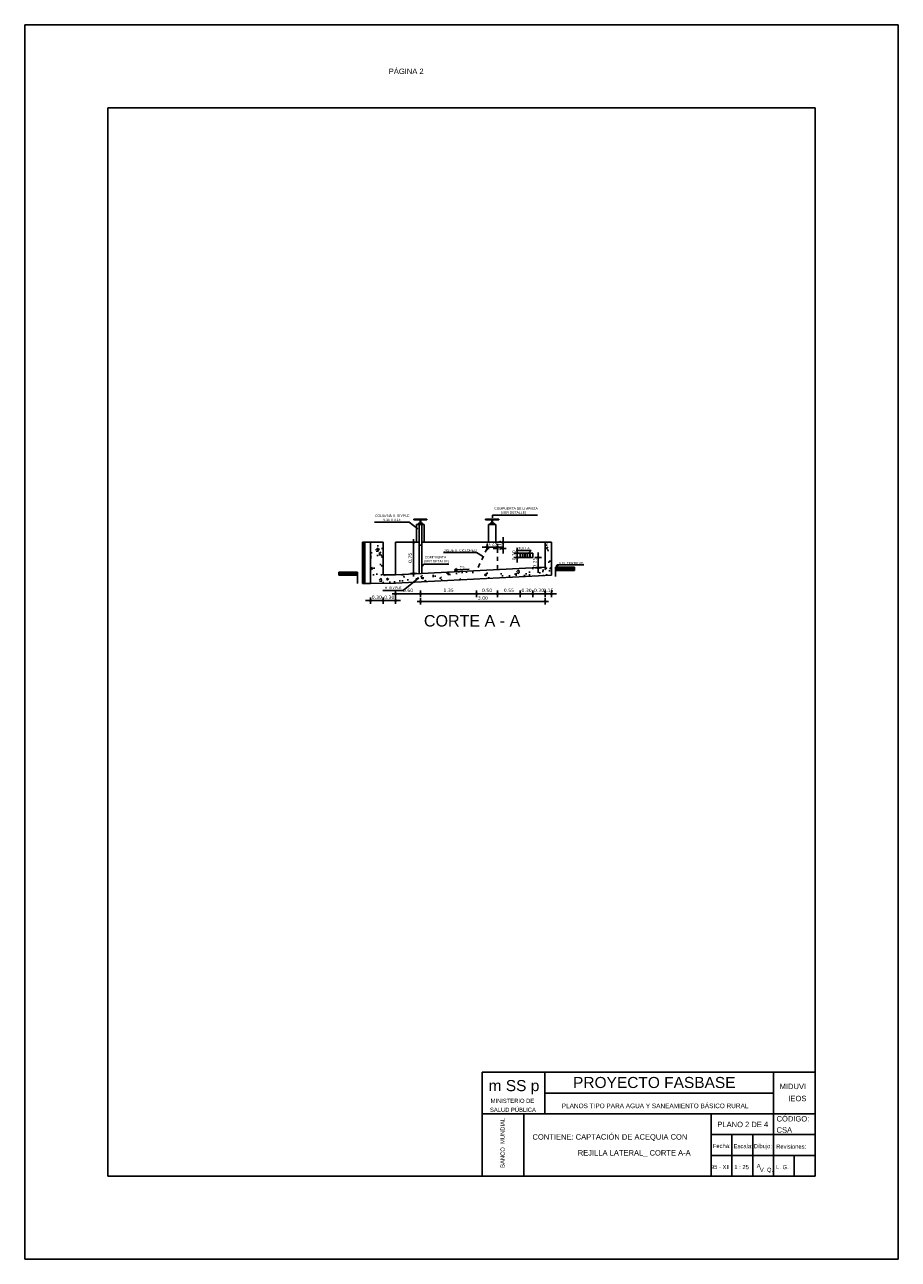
# Model space of a CAD drawing. Header units: metres. Extents: x 2029 to 4131, y 3282 to 4383.
# Tile 2 of 26: x 2056 to 2077, y 4353 to 4383. Entities that reach past the tile are written whole.
import ezdxf
from ezdxf.enums import TextEntityAlignment as Align

# ---------------------------------------------------------------- set-up
doc = ezdxf.new("R2010")
doc.units = ezdxf.units.M
doc.linetypes.add('ACAD_ISO02W100', pattern=[15, 12, -3])
doc.layers.add('Cotas', color=7, linetype='Continuous')
doc.layers.add('Dibujo', color=7, linetype='Continuous')
doc.styles.add('Annotative', font='arial.ttf')
doc.styles.get("Standard").update_dxf_attribs({"font": 'arial.ttf'})
doc.styles.add('verdana', font='verdana.ttf')
doc.dimstyles.new('ISO', dxfattribs={"dimtxt": 0.08, "dimasz": 0.06, "dimexe": 0.1, "dimexo": 0.1, "dimgap": 0.04, "dimtad": 1, "dimzin": 1, "dimdsep": 46, "dimtxsty": 'verdana', "dimblk1": 'PAB', "dimblk2": 'PAB', "dimsah": 1, "dimcen": 0, "dimse1": 1, "dimse2": 1, "dimclrd": 7, "dimclre": 8, "dimclrt": 7, "dimadec": 0, "dimazin": 0, "dimtfac": 1, "dimtix": 1, "dimtmove": 0, "dimatfit": 3, "dimldrblk": 'PAB', "dimfxl": 0.1, "dimtvp": 1, "dimtolj": 1, "dimtzin": 1, "dimarcsym": 0})

# ---------------------------------------------------------------- blocks, each defined once
blk = doc.blocks.new('PAB')
at = {"layer": 'Cotas'}
for p, q in [((-1.3, 0), (1.3, 0)), ((0, 1.3), (0, -1.3))]:
    blk.add_line(p, q, dxfattribs=at)
at = {"layer": 'Cotas', "const_width": 0.6}
blk.add_lwpolyline([(-0.3, 0, 1), (0.3, 0, 1)], format="xyb", close=True, dxfattribs=at)
blk = doc.blocks.new('*D1268')
at = {"color": 7, "lineweight": -2, "transparency": 16777216}
for p, q in [((2068.84, 4370.21), (2068.84, 4370.27)), ((2068.84, 4370.15), (2068.84, 4369.9)), ((2068.84, 4369.84), (2068.84, 4369.78))]:
    blk.add_line(p, q, dxfattribs=at)
at = {"layer": 'Defpoints', "color": 0, "transparency": 16777216}
for p in [(2068.71, 4370.15), (2068.722, 4369.9), (2068.84, 4369.9)]:
    blk.add_point(p, dxfattribs=at)
at = {"color": 7, "lineweight": -2, "transparency": 16777216, "xscale": 0.06, "yscale": 0.06, "zscale": 0.06}
for p, rotation in [((2068.84, 4370.15), 270), ((2068.84, 4369.9), 90)]:
    blk.add_blockref('PAB', p, dxfattribs=dict(at, rotation=rotation))
at = {"color": 7, "transparency": 16777216, "insert": (2068.758, 4370.025), "char_height": 0.08, "attachment_point": 5, "rotation": 90, "style": 'verdana'}
blk.add_mtext('\\A1;0.25', dxfattribs=at)
blk = doc.blocks.new('*D1269')
at = {"color": 7, "lineweight": -2, "transparency": 16777216}
for p, q in [((2068.336, 4370.31), (2068.336, 4370.37)), ((2068.336, 4370.25), (2068.336, 4370.15)), ((2068.336, 4370.09), (2068.336, 4370.03))]:
    blk.add_line(p, q, dxfattribs=at)
at = {"layer": 'Defpoints', "color": 0, "transparency": 16777216}
for p in [(2068.336, 4370.15), (2068.41, 4370.25), (2068.41, 4370.15)]:
    blk.add_point(p, dxfattribs=at)
at = {"color": 7, "lineweight": -2, "transparency": 16777216, "xscale": 0.06, "yscale": 0.06, "zscale": 0.06}
for p, rotation in [((2068.336, 4370.25), 270), ((2068.336, 4370.15), 90)]:
    blk.add_blockref('PAB', p, dxfattribs=dict(at, rotation=rotation))
at = {"color": 7, "transparency": 16777216, "insert": (2068.254, 4370.2), "char_height": 0.08, "attachment_point": 5, "rotation": 90, "style": 'verdana'}
blk.add_mtext('\\A1;0.10', dxfattribs=at)
blk = doc.blocks.new('*D1270')
at = {"color": 7, "lineweight": -2, "transparency": 16777216}
for p, q in [((2067.994, 4370.574), (2067.994, 4370.634)), ((2067.994, 4370.364), (2067.994, 4370.514)), ((2067.994, 4370.304), (2067.994, 4370.244))]:
    blk.add_line(p, q, dxfattribs=at)
at = {"layer": 'Defpoints', "color": 0, "transparency": 16777216}
for p in [(2067.86, 4370.514), (2067.86, 4370.364), (2067.994, 4370.514)]:
    blk.add_point(p, dxfattribs=at)
at = {"color": 7, "lineweight": -2, "transparency": 16777216, "xscale": 0.06, "yscale": 0.06, "zscale": 0.06}
for p, rotation in [((2067.994, 4370.514), 270), ((2067.994, 4370.364), 90)]:
    blk.add_blockref('PAB', p, dxfattribs=dict(at, rotation=rotation))
at = {"color": 7, "transparency": 16777216, "insert": (2067.912, 4370.439), "char_height": 0.08, "attachment_point": 5, "rotation": 90, "style": 'verdana'}
blk.add_mtext('\\A1;0.15', dxfattribs=at)
blk = doc.blocks.new('*D1271')
at = {"color": 7, "lineweight": -2, "transparency": 16777216}
for p, q in [((2067.55, 4370.4), (2067.49, 4370.4)), ((2067.86, 4370.4), (2067.61, 4370.4)), ((2067.92, 4370.4), (2067.98, 4370.4))]:
    blk.add_line(p, q, dxfattribs=at)
at = {"layer": 'Defpoints', "color": 0, "transparency": 16777216}
for p in [(2067.61, 4370.4), (2067.61, 4370.364), (2067.86, 4370.364)]:
    blk.add_point(p, dxfattribs=at)
at = {"color": 7, "lineweight": -2, "transparency": 16777216, "xscale": 0.06, "yscale": 0.06, "zscale": 0.06}
blk.add_blockref('PAB', (2067.61, 4370.4), dxfattribs=at)
at = {"color": 7, "lineweight": -2, "transparency": 16777216, "xscale": 0.06, "yscale": 0.06, "zscale": 0.06, "rotation": 180}
blk.add_blockref('PAB', (2067.86, 4370.4), dxfattribs=at)
at = {"color": 7, "transparency": 16777216, "insert": (2067.735, 4370.481), "char_height": 0.08, "attachment_point": 5, "style": 'verdana'}
blk.add_mtext('\\A1;0.25', dxfattribs=at)
blk = doc.blocks.new('*D1272')
at = {"color": 7, "lineweight": -2, "transparency": 16777216}
blk.add_line((2065.845, 4370.454), (2065.845, 4369.826), dxfattribs=at)
at = {"layer": 'Defpoints', "color": 0, "transparency": 16777216}
for p in [(2066.04, 4370.514), (2065.845, 4369.766), (2066.04, 4369.766)]:
    blk.add_point(p, dxfattribs=at)
at = {"color": 7, "lineweight": -2, "transparency": 16777216, "xscale": 0.06, "yscale": 0.06, "zscale": 0.06}
for p, rotation in [((2065.845, 4370.514), 90), ((2065.845, 4369.766), 270)]:
    blk.add_blockref('PAB', p, dxfattribs=dict(at, rotation=rotation))
at = {"color": 7, "transparency": 16777216, "insert": (2065.763, 4370.14), "char_height": 0.08, "attachment_point": 5, "rotation": 90, "style": 'verdana'}
blk.add_mtext('\\A1;0.75', dxfattribs=at)
blk = doc.blocks.new('*D1273')
at = {"color": 7, "lineweight": -2, "transparency": 16777216}
for p, q in [((2068.95, 4369.275), (2068.89, 4369.275)), ((2069.16, 4369.275), (2069.01, 4369.275)), ((2069.22, 4369.275), (2069.28, 4369.275))]:
    blk.add_line(p, q, dxfattribs=at)
at = {"layer": 'Defpoints', "color": 0, "transparency": 16777216}
for p in [(2069.01, 4369.914), (2069.16, 4369.722), (2069.01, 4369.275)]:
    blk.add_point(p, dxfattribs=at)
at = {"color": 7, "lineweight": -2, "transparency": 16777216, "xscale": 0.06, "yscale": 0.06, "zscale": 0.06}
blk.add_blockref('PAB', (2069.01, 4369.275), dxfattribs=at)
at = {"color": 7, "lineweight": -2, "transparency": 16777216, "xscale": 0.06, "yscale": 0.06, "zscale": 0.06, "rotation": 180}
blk.add_blockref('PAB', (2069.16, 4369.275), dxfattribs=at)
at = {"color": 7, "transparency": 16777216, "insert": (2069.085, 4369.357), "char_height": 0.08, "attachment_point": 5, "style": 'verdana'}
blk.add_mtext('\\A1;0.15', dxfattribs=at)
blk = doc.blocks.new('*D1274')
at = {"color": 7, "lineweight": -2, "transparency": 16777216}
for p, q in [((2068.65, 4369.275), (2068.59, 4369.275)), ((2069.01, 4369.275), (2068.71, 4369.275)), ((2069.07, 4369.275), (2069.13, 4369.275))]:
    blk.add_line(p, q, dxfattribs=at)
at = {"layer": 'Defpoints', "color": 0, "transparency": 16777216}
for p in [(2068.71, 4370.15), (2069.01, 4369.914), (2068.71, 4369.275)]:
    blk.add_point(p, dxfattribs=at)
at = {"color": 7, "lineweight": -2, "transparency": 16777216, "xscale": 0.06, "yscale": 0.06, "zscale": 0.06}
blk.add_blockref('PAB', (2068.71, 4369.275), dxfattribs=at)
at = {"color": 7, "lineweight": -2, "transparency": 16777216, "xscale": 0.06, "yscale": 0.06, "zscale": 0.06, "rotation": 180}
blk.add_blockref('PAB', (2069.01, 4369.275), dxfattribs=at)
at = {"color": 7, "transparency": 16777216, "insert": (2068.86, 4369.357), "char_height": 0.08, "attachment_point": 5, "style": 'verdana'}
blk.add_mtext('\\A1;0.30', dxfattribs=at)
blk = doc.blocks.new('*D1275')
at = {"color": 7, "lineweight": -2, "transparency": 16777216}
for p, q in [((2068.35, 4369.275), (2068.29, 4369.275)), ((2068.71, 4369.275), (2068.41, 4369.275)), ((2068.77, 4369.275), (2068.83, 4369.275))]:
    blk.add_line(p, q, dxfattribs=at)
at = {"layer": 'Defpoints', "color": 0, "transparency": 16777216}
for p in [(2068.41, 4370.15), (2068.71, 4370.15), (2068.41, 4369.275)]:
    blk.add_point(p, dxfattribs=at)
at = {"color": 7, "lineweight": -2, "transparency": 16777216, "xscale": 0.06, "yscale": 0.06, "zscale": 0.06}
blk.add_blockref('PAB', (2068.41, 4369.275), dxfattribs=at)
at = {"color": 7, "lineweight": -2, "transparency": 16777216, "xscale": 0.06, "yscale": 0.06, "zscale": 0.06, "rotation": 180}
blk.add_blockref('PAB', (2068.71, 4369.275), dxfattribs=at)
at = {"color": 7, "transparency": 16777216, "insert": (2068.56, 4369.357), "char_height": 0.08, "attachment_point": 5, "style": 'verdana'}
blk.add_mtext('\\A1;0.30', dxfattribs=at)
blk = doc.blocks.new('*D1276')
at = {"color": 7, "lineweight": -2, "transparency": 16777216}
blk.add_line((2068.35, 4369.275), (2067.92, 4369.275), dxfattribs=at)
at = {"layer": 'Defpoints', "color": 0, "transparency": 16777216}
for p in [(2068.41, 4370.15), (2067.86, 4369.857), (2067.86, 4369.275)]:
    blk.add_point(p, dxfattribs=at)
at = {"color": 7, "lineweight": -2, "transparency": 16777216, "xscale": 0.06, "yscale": 0.06, "zscale": 0.06, "rotation": 180}
blk.add_blockref('PAB', (2067.86, 4369.275), dxfattribs=at)
at = {"color": 7, "lineweight": -2, "transparency": 16777216, "xscale": 0.06, "yscale": 0.06, "zscale": 0.06}
blk.add_blockref('PAB', (2068.41, 4369.275), dxfattribs=at)
at = {"color": 7, "transparency": 16777216, "insert": (2068.135, 4369.357), "char_height": 0.08, "attachment_point": 5, "style": 'verdana'}
blk.add_mtext('\\A1;0.55', dxfattribs=at)
blk = doc.blocks.new('*D1277')
at = {"color": 7, "lineweight": -2, "transparency": 16777216}
blk.add_line((2067.8, 4369.275), (2067.42, 4369.275), dxfattribs=at)
at = {"layer": 'Defpoints', "color": 0, "transparency": 16777216}
for p in [(2067.36, 4369.832), (2067.86, 4369.857), (2067.36, 4369.275)]:
    blk.add_point(p, dxfattribs=at)
at = {"color": 7, "lineweight": -2, "transparency": 16777216, "xscale": 0.06, "yscale": 0.06, "zscale": 0.06, "rotation": 180}
blk.add_blockref('PAB', (2067.36, 4369.275), dxfattribs=at)
at = {"color": 7, "lineweight": -2, "transparency": 16777216, "xscale": 0.06, "yscale": 0.06, "zscale": 0.06}
blk.add_blockref('PAB', (2067.86, 4369.275), dxfattribs=at)
at = {"color": 7, "transparency": 16777216, "insert": (2067.61, 4369.357), "char_height": 0.08, "attachment_point": 5, "style": 'verdana'}
blk.add_mtext('\\A1;0.50', dxfattribs=at)
blk = doc.blocks.new('*D1278')
at = {"color": 7, "lineweight": -2, "transparency": 16777216}
blk.add_line((2067.3, 4369.275), (2066.07, 4369.275), dxfattribs=at)
at = {"layer": 'Defpoints', "color": 0, "transparency": 16777216}
for p in [(2066.01, 4370.443), (2067.36, 4369.832), (2066.01, 4369.275)]:
    blk.add_point(p, dxfattribs=at)
at = {"color": 7, "lineweight": -2, "transparency": 16777216, "xscale": 0.06, "yscale": 0.06, "zscale": 0.06, "rotation": 180}
blk.add_blockref('PAB', (2066.01, 4369.275), dxfattribs=at)
at = {"color": 7, "lineweight": -2, "transparency": 16777216, "xscale": 0.06, "yscale": 0.06, "zscale": 0.06}
blk.add_blockref('PAB', (2067.36, 4369.275), dxfattribs=at)
at = {"color": 7, "transparency": 16777216, "insert": (2066.685, 4369.357), "char_height": 0.08, "attachment_point": 5, "style": 'verdana'}
blk.add_mtext('\\A1;1.35', dxfattribs=at)
blk = doc.blocks.new('*D1279')
at = {"color": 7, "lineweight": -2, "transparency": 16777216}
blk.add_line((2065.95, 4369.275), (2065.47, 4369.275), dxfattribs=at)
at = {"layer": 'Defpoints', "color": 0, "transparency": 16777216}
for p in [(2066.01, 4370.443), (2065.41, 4370.124), (2065.41, 4369.275)]:
    blk.add_point(p, dxfattribs=at)
at = {"color": 7, "lineweight": -2, "transparency": 16777216, "xscale": 0.06, "yscale": 0.06, "zscale": 0.06, "rotation": 180}
blk.add_blockref('PAB', (2065.41, 4369.275), dxfattribs=at)
at = {"color": 7, "lineweight": -2, "transparency": 16777216, "xscale": 0.06, "yscale": 0.06, "zscale": 0.06}
blk.add_blockref('PAB', (2066.01, 4369.275), dxfattribs=at)
at = {"color": 7, "transparency": 16777216, "insert": (2065.71, 4369.357), "char_height": 0.08, "attachment_point": 5, "style": 'verdana'}
blk.add_mtext('\\A1;0.60', dxfattribs=at)
blk = doc.blocks.new('*D1114')
at = {"color": 7, "lineweight": -2, "transparency": 16777216}
for p, q in [((2065.05, 4369.111), (2064.99, 4369.111)), ((2065.41, 4369.111), (2065.11, 4369.111)), ((2065.47, 4369.111), (2065.53, 4369.111))]:
    blk.add_line(p, q, dxfattribs=at)
at = {"layer": 'Defpoints', "color": 0, "transparency": 16777216}
for p in [(2065.11, 4369.776), (2065.41, 4369.688), (2065.11, 4369.111)]:
    blk.add_point(p, dxfattribs=at)
at = {"color": 7, "lineweight": -2, "transparency": 16777216, "xscale": 0.06, "yscale": 0.06, "zscale": 0.06}
blk.add_blockref('PAB', (2065.11, 4369.111), dxfattribs=at)
at = {"color": 7, "lineweight": -2, "transparency": 16777216, "xscale": 0.06, "yscale": 0.06, "zscale": 0.06, "rotation": 180}
blk.add_blockref('PAB', (2065.41, 4369.111), dxfattribs=at)
at = {"color": 7, "transparency": 16777216, "insert": (2065.26, 4369.192), "char_height": 0.08, "attachment_point": 5, "style": 'verdana'}
blk.add_mtext('\\A1;0.30', dxfattribs=at)
blk = doc.blocks.new('*D1115')
at = {"color": 7, "lineweight": -2, "transparency": 16777216}
for p, q in [((2064.75, 4369.111), (2064.69, 4369.111)), ((2065.11, 4369.111), (2064.81, 4369.111)), ((2065.17, 4369.111), (2065.23, 4369.111))]:
    blk.add_line(p, q, dxfattribs=at)
at = {"layer": 'Defpoints', "color": 0, "transparency": 16777216}
for p in [(2065.11, 4369.776), (2064.81, 4369.477), (2064.81, 4369.111)]:
    blk.add_point(p, dxfattribs=at)
at = {"color": 7, "lineweight": -2, "transparency": 16777216, "xscale": 0.06, "yscale": 0.06, "zscale": 0.06}
blk.add_blockref('PAB', (2064.81, 4369.111), dxfattribs=at)
at = {"color": 7, "lineweight": -2, "transparency": 16777216, "xscale": 0.06, "yscale": 0.06, "zscale": 0.06, "rotation": 180}
blk.add_blockref('PAB', (2065.11, 4369.111), dxfattribs=at)
at = {"color": 7, "transparency": 16777216, "insert": (2064.96, 4369.192), "char_height": 0.08, "attachment_point": 5, "style": 'verdana'}
blk.add_mtext('\\A1;0.30', dxfattribs=at)
blk = doc.blocks.new('*D1280')
at = {"color": 7, "lineweight": -2, "transparency": 16777216}
blk.add_line((2066.07, 4369.092), (2068.95, 4369.092), dxfattribs=at)
at = {"layer": 'Defpoints', "color": 0, "transparency": 16777216}
for p in [(2066.01, 4370.443), (2069.01, 4370.443), (2069.01, 4369.092)]:
    blk.add_point(p, dxfattribs=at)
at = {"color": 7, "lineweight": -2, "transparency": 16777216, "xscale": 0.06, "yscale": 0.06, "zscale": 0.06, "rotation": 180}
blk.add_blockref('PAB', (2066.01, 4369.092), dxfattribs=at)
at = {"color": 7, "lineweight": -2, "transparency": 16777216, "xscale": 0.06, "yscale": 0.06, "zscale": 0.06}
blk.add_blockref('PAB', (2069.01, 4369.092), dxfattribs=at)
at = {"color": 7, "transparency": 16777216, "insert": (2067.51, 4369.173), "char_height": 0.08, "attachment_point": 5, "style": 'verdana'}
blk.add_mtext('\\A1;3.00', dxfattribs=at)

msp = doc.modelspace()

# ---------------------------------------------------------------- hatches: boundary and pattern name
h = msp.add_hatch()
h.set_pattern_fill('AR-CONC', color=256, scale=0.0025, style=0)
h.set_pattern_definition([(50, (-6856.5109, 739.0433), (0.455461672, -0.039847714), [0.047625, -0.523875]), (355, (-6856.5109, 739.0433), (-0.088107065, 0.477641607), [0.0381, -0.4191]), (100.451, (-6856.47296, 739.03996), (0.367356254, 0.43779172), [0.040475, -0.445225]), (46.1842, (-6856.5109, 739.1703), (0.677697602, -0.10510582), [0.0714375, -0.7858125]), (96.6356, (-6856.45444, 739.1615), (0.593510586, 0.61856389), [0.0607125, -0.6678375]), (351.184, (-6856.5109, 739.1703), (0.593511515, 0.618562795), [0.05715, -0.62865]), (21, (-6856.4474, 739.13854), (0.3790372, -0.255663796), [0.047625, -0.523875]), (326, (-6856.4474, 739.13854), (0.15450507, 0.460469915), [0.0381, -0.4191]), (71.4514, (-6856.41583, 739.11723), (0.533541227, 0.204807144), [0.040475, -0.445225]), (37.5, (-6856.51091, 739.04329), (0.007721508, 0.2113875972), [0, -0.41402, 0, -0.42545, 0, -0.4206875]), (7.5, (-6856.51091, 739.04329), (0.1670491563, 0.250451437), [0, -0.24257, 0, -0.404495, 0, -0.1603375]), (327.5, (-6856.65252, 739.04329), (0.338976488, -0.01432186), [0, -0.15875, 0, -0.4953, 0, -0.657225]), (317.5, (-6856.71602, 739.0433), (0.3703229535, 0.063566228), [0, -0.206375, 0, -0.32893, 0, -0.466725])])
h.paths.add_polyline_path([(2065.11, 4370.514), (2064.81, 4370.514), (2064.81, 4369.523), (2065.41, 4369.534), (2069.16, 4369.722), (2069.16, 4370.514), (2069.01, 4370.514), (2069.01, 4369.914), (2065.41, 4369.734), (2065.11, 4369.729)])
h = msp.add_hatch()
h.set_pattern_fill('AR-PARQ1', color=256, scale=0.0002, style=0)
h.set_pattern_definition([(90, (-6856.510914, 739.043285), (-0.06096, 0.06096), [0.06096, -0.06096]), (90, (-6856.500754, 739.043285), (-0.06096, 0.06096), [0.06096, -0.06096]), (90, (-6856.490594, 739.043285), (-0.06096, 0.06096), [0.06096, -0.06096]), (90, (-6856.480434, 739.043285), (-0.06096, 0.06096), [0.06096, -0.06096]), (90, (-6856.470274, 739.043285), (-0.06096, 0.06096), [0.06096, -0.06096]), (90, (-6856.460114, 739.043285), (-0.06096, 0.06096), [0.06096, -0.06096]), (90, (-6856.449954, 739.043285), (-0.06096, 0.06096), [0.06096, -0.06096]), (0, (-6856.510914, 739.104245), (0.06096, -0.06096), [0.06096, -0.06096]), (0, (-6856.510914, 739.114405), (0.06096, -0.06096), [0.06096, -0.06096]), (0, (-6856.510914, 739.124565), (0.06096, -0.06096), [0.06096, -0.06096]), (0, (-6856.510914, 739.134725), (0.06096, -0.06096), [0.06096, -0.06096]), (0, (-6856.510914, 739.144885), (0.06096, -0.06096), [0.06096, -0.06096]), (0, (-6856.510914, 739.155045), (0.06096, -0.06096), [0.06096, -0.06096]), (0, (-6856.510914, 739.165205), (0.06096, -0.06096), [0.06096, -0.06096])])
h.paths.add_polyline_path([(2064.498, 4369.723), (2064.498, 4369.799), (2064.044, 4369.799), (2064.044, 4369.723)])
h = msp.add_hatch()
h.set_pattern_fill('AR-PARQ1', color=256, scale=0.0002, style=0)
h.set_pattern_definition([(90, (-6851.298746, 739.159003), (-0.06096, 0.06096), [0.06096, -0.06096]), (90, (-6851.288586, 739.159003), (-0.06096, 0.06096), [0.06096, -0.06096]), (90, (-6851.278426, 739.159003), (-0.06096, 0.06096), [0.06096, -0.06096]), (90, (-6851.268266, 739.159003), (-0.06096, 0.06096), [0.06096, -0.06096]), (90, (-6851.258106, 739.159003), (-0.06096, 0.06096), [0.06096, -0.06096]), (90, (-6851.247946, 739.159003), (-0.06096, 0.06096), [0.06096, -0.06096]), (90, (-6851.237786, 739.159003), (-0.06096, 0.06096), [0.06096, -0.06096]), (0, (-6851.298746, 739.219963), (0.06096, -0.06096), [0.06096, -0.06096]), (0, (-6851.298746, 739.230123), (0.06096, -0.06096), [0.06096, -0.06096]), (0, (-6851.298746, 739.240283), (0.06096, -0.06096), [0.06096, -0.06096]), (0, (-6851.298746, 739.250443), (0.06096, -0.06096), [0.06096, -0.06096]), (0, (-6851.298746, 739.260603), (0.06096, -0.06096), [0.06096, -0.06096]), (0, (-6851.298746, 739.270763), (0.06096, -0.06096), [0.06096, -0.06096]), (0, (-6851.298746, 739.280923), (0.06096, -0.06096), [0.06096, -0.06096])])
h.paths.add_polyline_path([(2069.71, 4369.914), (2069.256, 4369.914), (2069.256, 4369.839), (2069.71, 4369.839)])

# ---------------------------------------------------------------- linework, layer by layer
for p, q in [((2064.903, 4370.997), (2065.741, 4370.997)), ((2065.741, 4370.997), (2065.947, 4370.834)), ((2065.851, 4371.057), (2065.851, 4371.07)), ((2065.851, 4371.07), (2066.009, 4371.07)), ((2066.009, 4371.057), (2065.851, 4371.057)), ((2065.959, 4370.94), (2065.959, 4370.972)), ((2065.959, 4370.972), (2066.059, 4370.972)), ((2065.999, 4370.972), (2065.999, 4371.057)), ((2066.166, 4371.07), (2066.009, 4371.07)), ((2066.009, 4370.972), (2066.009, 4371.057)), ((2066.009, 4371.057), (2066.166, 4371.057)), ((2066.019, 4370.972), (2066.019, 4371.057)), ((2066.059, 4370.972), (2066.059, 4370.94)), ((2066.166, 4371.057), (2066.166, 4371.07)), ((2067.575, 4371.057), (2067.575, 4371.07)), ((2067.575, 4371.07), (2067.732, 4371.07)), ((2067.732, 4371.057), (2067.575, 4371.057)), ((2067.683, 4370.94), (2067.683, 4370.972)), ((2067.683, 4370.972), (2067.782, 4370.972)), ((2067.722, 4370.972), (2067.722, 4371.057)), ((2067.89, 4371.07), (2067.732, 4371.07)), ((2067.732, 4370.972), (2067.732, 4371.057)), ((2067.732, 4371.057), (2067.89, 4371.057)), ((2067.742, 4370.972), (2067.742, 4371.057)), ((2068.826, 4371.168), (2067.743, 4371.168)), ((2067.743, 4371.168), (2067.743, 4371.103)), ((2067.782, 4370.972), (2067.782, 4370.94)), ((2067.89, 4371.057), (2067.89, 4371.07)), ((2066.101, 4370.94), (2065.918, 4370.94)), ((2065.918, 4370.94), (2065.918, 4370.514)), ((2065.98, 4369.763), (2065.98, 4370.94)), ((2066.04, 4369.764), (2066.04, 4370.94)), ((2066.101, 4370.514), (2066.101, 4370.94)), ((2067.825, 4370.94), (2067.642, 4370.94)), ((2067.642, 4370.94), (2067.642, 4370.514)), ((2067.825, 4370.514), (2067.825, 4370.94)), ((2064.616, 4369.523), (2064.616, 4370.514)), ((2064.616, 4370.514), (2064.81, 4370.514)), ((2064.626, 4369.523), (2064.626, 4370.514)), ((2064.633, 4369.523), (2064.633, 4370.514)), ((2064.645, 4369.523), (2064.645, 4370.514)), ((2064.676, 4369.523), (2064.676, 4370.514)), ((2064.81, 4369.523), (2064.81, 4370.514)), ((2065.11, 4370.514), (2064.81, 4370.514)), ((2065.11, 4369.729), (2065.11, 4370.514)), ((2065.41, 4370.514), (2065.98, 4370.514)), ((2065.98, 4370.514), (2065.41, 4370.514)), ((2065.41, 4370.514), (2065.41, 4369.734)), ((2065.918, 4370.514), (2065.98, 4370.514)), ((2065.98, 4370.443), (2066.04, 4370.443)), ((2066.04, 4370.514), (2069.16, 4370.514)), ((2066.04, 4370.514), (2066.101, 4370.514)), ((2067.642, 4370.514), (2067.825, 4370.514)), ((2069.01, 4369.914), (2069.01, 4370.514)), ((2069.16, 4369.722), (2069.16, 4370.514)), ((2066.56, 4370.268), (2067.356, 4370.268)), ((2067.356, 4370.268), (2067.498, 4370.179)), ((2068.308, 4370.316), (2068.67, 4370.316)), ((2068.71, 4370.25), (2068.41, 4370.25)), ((2068.41, 4370.25), (2068.41, 4370.15)), ((2068.71, 4370.15), (2068.41, 4370.15)), ((2068.46, 4370.25), (2068.46, 4370.15)), ((2068.468, 4370.25), (2068.468, 4370.15)), ((2068.518, 4370.25), (2068.518, 4370.15)), ((2068.527, 4370.25), (2068.527, 4370.15)), ((2068.577, 4370.25), (2068.577, 4370.15)), ((2068.586, 4370.25), (2068.586, 4370.15)), ((2068.67, 4370.316), (2068.609, 4370.25)), ((2068.636, 4370.25), (2068.636, 4370.15)), ((2068.645, 4370.25), (2068.645, 4370.15)), ((2068.71, 4370.15), (2068.71, 4370.25)), ((2064.498, 4369.799), (2064.044, 4369.799)), ((2064.044, 4369.723), (2064.044, 4369.799)), ((2064.498, 4369.799), (2064.498, 4369.523)), ((2065.41, 4369.734), (2069.01, 4369.914)), ((2066.092, 4369.986), (2066.04, 4369.928)), ((2066.688, 4369.986), (2066.092, 4369.986)), ((2066.825, 4369.845), (2066.879, 4369.884)), ((2066.883, 4369.825), (2066.825, 4369.845)), ((2066.879, 4369.884), (2066.883, 4369.825)), ((2067.18, 4369.869), (2066.881, 4369.854)), ((2069.256, 4369.914), (2069.71, 4369.914)), ((2069.256, 4369.914), (2069.256, 4369.692)), ((2069.256, 4369.839), (2069.256, 4369.914)), ((2069.71, 4369.839), (2069.256, 4369.839)), ((2069.292, 4369.923), (2069.272, 4369.952)), ((2069.272, 4369.952), (2069.313, 4369.952)), ((2069.938, 4369.968), (2069.292, 4369.968)), ((2069.292, 4369.968), (2069.292, 4369.952)), ((2069.292, 4369.923), (2069.313, 4369.952)), ((2064.498, 4369.723), (2064.044, 4369.723)), ((2064.616, 4369.523), (2064.81, 4369.523)), ((2065.41, 4369.534), (2064.81, 4369.523)), ((2065.41, 4369.734), (2065.11, 4369.729)), ((2065.41, 4369.534), (2069.16, 4369.722)), ((2065.972, 4369.656), (2065.591, 4369.358)), ((2065.591, 4369.358), (2065.108, 4369.358))]:
    msp.add_line(p, q)
at = {"linetype": 'ACAD_ISO02W100', "ltscale": 0.005}
for p, q in [((2067.61, 4370.364), (2067.36, 4369.832)), ((2067.86, 4370.364), (2067.61, 4370.364)), ((2067.86, 4370.364), (2067.86, 4369.857))]:
    msp.add_line(p, q, dxfattribs=at)
at = {"layer": 'Dibujo', "color": 0, "linetype": 'ByBlock'}
for p, q in [((2056.496, 4382.965), (2077.496, 4382.965)), ((2056.496, 4353.265), (2056.496, 4382.965)), ((2056.496, 4382.965), (2059.496, 4382.965)), ((2056.496, 4382.965), (2058.996, 4382.965)), ((2077.496, 4382.965), (2077.496, 4353.265)), ((2058.496, 4380.965), (2058.496, 4355.265)), ((2075.496, 4380.965), (2058.496, 4380.965)), ((2075.496, 4380.965), (2075.496, 4355.265)), ((2067.496, 4357.765), (2067.496, 4355.265)), ((2075.496, 4357.765), (2067.496, 4357.765)), ((2068.996, 4357.765), (2068.996, 4356.765)), ((2074.496, 4355.265), (2074.496, 4357.765)), ((2074.496, 4357.265), (2068.996, 4357.265)), ((2075.496, 4356.765), (2067.496, 4356.765)), ((2068.496, 4356.765), (2068.496, 4355.265)), ((2068.496, 4355.265), (2068.496, 4356.765)), ((2072.996, 4355.265), (2072.996, 4356.765)), ((2075.496, 4356.265), (2072.996, 4356.265)), ((2073.496, 4355.265), (2073.496, 4356.265)), ((2073.996, 4355.265), (2073.996, 4356.265)), ((2075.496, 4355.765), (2072.996, 4355.765)), ((2074.996, 4355.265), (2074.996, 4355.765)), ((2075.496, 4355.265), (2058.496, 4355.265)), ((2077.496, 4353.265), (2056.496, 4353.265))]:
    msp.add_line(p, q, dxfattribs=at)

# ---------------------------------------------------------------- texts
at = {"attachment_point": 1}
for s, width, insert, char_height in [('COMPUERTA DE LIMPIEZA\\P       (VER DETALLE)', 1.4365, (2067.783, 4371.357), 0.05818), ('COLUMNA H. SIMPLE^J         0.15 X 0.15', 1.4365, (2064.914, 4371.183), 0.05818), ('REJILLA', 1.4365, (2068.312, 4370.4), 0.0582), (' COMPUERTA \\P(VER DETALLE)', 1.4365, (2066.088, 4370.184), 0.05818), ('DIQUE H. CICLOPEO', 1.4365, (2066.557, 4370.348), 0.05818), (' 5%', 1.4365, (2066.932, 4369.944), 0.0582), ('NIV. TERRENO', 1.4365, (2069.347, 4370.041), 0.05818), ('H. SIMPLE', 1.4365, (2065.151, 4369.447), 0.0582), ('CORTE A - A ', 2.48743, (2066.093, 4368.764), 0.27621)]:
    msp.add_mtext_dynamic_manual_height_columns(s, width=width, gutter_width=12.5, heights=[0], dxfattribs=dict(at, insert=insert, char_height=char_height))
at = {"layer": 'Dibujo', "color": 0, "linetype": 'ByBlock'}
for s, height, p in [('PROYECTO FASBASE', 0.26624, (2069.678, 4357.386)), ('m SS p', 0.2662, (2067.648, 4357.311)), ('PLANOS TIPO PARA AGUA Y SANEAMIENTO BÁSICO RURAL', 0.11076, (2069.406, 4356.901))]:
    msp.add_text(s, height=height, dxfattribs=at).set_placement(p)
at = {"layer": 'Dibujo', "color": 0, "linetype": 'ByBlock', "style": 'Annotative'}
for s, p in [('MIDUVI', (2074.644, 4357.36)), ('IEOS', (2074.853, 4357.069)), ('CÓDIGO:', (2074.57, 4356.581)), ('PLANO 2 DE 4', (2073.147, 4356.445)), ('CSA', (2074.57, 4356.311)), ('CONTIENE: CAPTACIÓN DE ACEQUIA CON', (2068.702, 4356.145))]:
    msp.add_text(s, height=0.13, dxfattribs=at).set_placement(p)
at = {"layer": 'Dibujo', "color": 0, "linetype": 'ByBlock'}
for s, p in [('MINISTERIO DE', (2068.22, 4357.028)), ('SALUD PÚBLICA', (2068.232, 4356.812)), ('Fecha:', (2073.251, 4355.943)), ('Escala:', (2073.767, 4355.938)), ('Dibujo:', (2074.243, 4355.938)), ('Revisiones:', (2074.921, 4355.927)), ('95 - XII', (2073.218, 4355.436)), ('1 : 25', (2073.73, 4355.434)), ('A', (2074.139, 4355.461)), ('L. G. ', (2074.73, 4355.434)), ('V. Q.', (2074.327, 4355.368))]:
    msp.add_text(s, height=0.1, dxfattribs=at).set_placement(p, align=Align.CENTER)
msp.add_text('BANCO  MUNDIAL', height=0.1, rotation=90, dxfattribs=at).set_placement((2068.033, 4356.067), align=Align.CENTER)
at = {"layer": 'Dibujo', "color": 0, "linetype": 'ByBlock', "char_height": 0.13, "width": 2.90393, "attachment_point": 1}
for s, insert in [('PÁGINA 2', (2065.248, 4381.909)), (' REJILLA LATERAL_ CORTE A-A\\P', (2069.74, 4355.892))]:
    msp.add_mtext(s, dxfattribs=dict(at, insert=insert))

# ---------------------------------------------------------------- dimensions: what is measured, and where the dimension line sits
for base, p1, p2, picture, middle in [((2065.41, 4369.275), (2066.01, 4370.443), (2065.41, 4370.124), '*D1279', (2065.71, 4369.357)), ((2066.01, 4369.275), (2067.36, 4369.832), (2066.01, 4370.443), '*D1278', (2066.685, 4369.357)), ((2067.86, 4369.275), (2068.41, 4370.15), (2067.86, 4369.857), '*D1276', (2068.135, 4369.357)), ((2068.41, 4369.275), (2068.71, 4370.15), (2068.41, 4370.15), '*D1275', (2068.56, 4369.357)), ((2068.71, 4369.275), (2069.01, 4369.914), (2068.71, 4370.15), '*D1274', (2068.86, 4369.357)), ((2064.81, 4369.111), (2065.11, 4369.776), (2064.81, 4369.477), '*D1115', (2064.96, 4369.192)), ((2067.36, 4369.275), (2067.86, 4369.857), (2067.36, 4369.832), '*D1277', (2067.61, 4369.357))]:
    dim = msp.add_linear_dim(base=base, p1=p1, p2=p2, dimstyle='ISO', override={"dimtmove": 1})
    dim.commit()
    dim.dimension.update_dxf_attribs({"geometry": picture, "text_midpoint": middle})
for base, p1, p2, picture, middle in [((2065.845, 4369.766), (2066.04, 4370.514), (2066.04, 4369.766), '*D1272', (2065.763, 4370.14)), ((2067.994, 4370.514), (2067.86, 4370.364), (2067.86, 4370.514), '*D1270', (2067.912, 4370.439)), ((2068.336, 4370.15), (2068.41, 4370.25), (2068.41, 4370.15), '*D1269', (2068.254, 4370.2)), ((2068.84, 4369.9), (2068.71, 4370.15), (2068.722, 4369.9), '*D1268', (2068.758, 4370.025))]:
    dim = msp.add_linear_dim(base=base, p1=p1, p2=p2, angle=90, dimstyle='ISO')
    dim.commit()
    dim.dimension.update_dxf_attribs({"geometry": picture, "text_midpoint": middle})
for base, p1, p2, picture, middle in [((2069.01, 4369.092), (2066.01, 4370.443), (2069.01, 4370.443), '*D1280', (2067.51, 4369.173)), ((2067.61, 4370.4), (2067.86, 4370.364), (2067.61, 4370.364), '*D1271', (2067.735, 4370.481)), ((2065.11, 4369.111), (2065.41, 4369.688), (2065.11, 4369.776), '*D1114', (2065.26, 4369.192)), ((2069.01, 4369.275), (2069.16, 4369.722), (2069.01, 4369.914), '*D1273', (2069.085, 4369.357))]:
    dim = msp.add_linear_dim(base=base, p1=p1, p2=p2, dimstyle='ISO')
    dim.commit()
    dim.dimension.update_dxf_attribs({"geometry": picture, "text_midpoint": middle})

doc.saveas('drawing.dxf')
